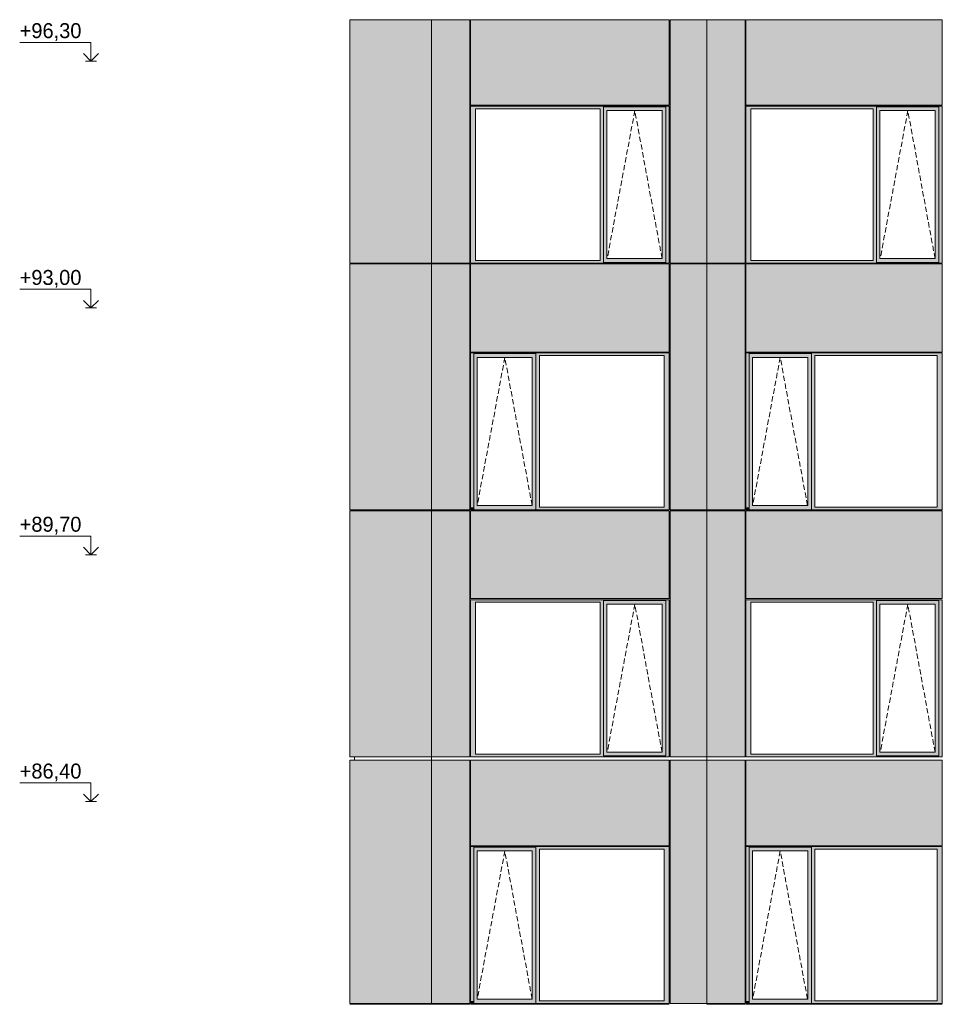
# Model space of a CAD drawing. Header units: millimetres. Extents: x 374857 to 755273, y -2664 to 302042.
# Tile 32 of 48: x 376076 to 388412, y 83688 to 96853. Entities that reach past the tile are written whole.
import ezdxf

# ---------------------------------------------------------------- set-up
doc = ezdxf.new("R2010")
doc.units = ezdxf.units.MM
doc.header["$MEASUREMENT"] = 0
doc.linetypes.add('OO_EOIAAY', pattern=[105.833361, 70.555568, -35.277793])
for name, color, linetype, lineweight in [('0_Ном._пера__1', 7, 'Continuous', 0), ('0_Ном._пера__120', 7, 'Continuous', 0), ('_0 фасадные панели-1_Ном._пера__1', 7, 'Continuous', 0), ('АР-Стены_внешние_.АР_Ном._пера__1', 7, 'Continuous', 0)]:
    doc.layers.add(name, color=color, linetype=linetype, lineweight=lineweight)
doc.layers.add('АР-Стены_внешние_.АР_Ном._пера__214', color=7, linetype='Continuous', lineweight=0, true_color=0xe2eaf1)
doc.styles.add('РЎР“Р•РќР•Р\xa0РР\xa0_РЎРўРР›Р¬_3', font='GOTHIC.TTF')

# ---------------------------------------------------------------- blocks, each defined once
blk = doc.blocks.new('Линейный Размер_2_2', base_point=(377029, 41850))
at = {"layer": '0_Ном._пера__120', "color": 7, "linetype": 'Continuous', "lineweight": 0}
for p, q in [((377029, 96550), (376076, 96550)), ((377029, 96300), (377029, 96550)), ((377029, 96300), (376929, 96400)), ((377129, 96400), (377029, 96300)), ((377029, 96300), (376954, 96300)), ((377029, 96300), (377104, 96300)), ((377029, 93250), (376076, 93250)), ((377029, 93000), (377029, 93250)), ((377029, 93000), (376929, 93100)), ((377129, 93100), (377029, 93000)), ((377029, 93000), (376954, 93000)), ((377029, 93000), (377104, 93000)), ((377029, 89950), (376076, 89950)), ((377029, 89700), (377029, 89950)), ((377029, 89700), (376929, 89800)), ((377129, 89800), (377029, 89700)), ((377029, 89700), (376954, 89700)), ((377029, 89700), (377104, 89700)), ((377029, 86650), (376076, 86650)), ((377029, 86400), (377029, 86650)), ((377029, 86400), (376929, 86500)), ((377129, 86500), (377029, 86400)), ((377029, 86400), (376954, 86400)), ((377029, 86400), (377104, 86400))]:
    blk.add_line(p, q, dxfattribs=at)
at = {"layer": '0_Ном._пера__120', "color": 7, "lineweight": 0, "char_height": 200, "attachment_point": 7, "style": 'РЎР“Р•РќР•Р\xa0РР\xa0_РЎРўРР›Р¬_3'}
for s, insert in [('\\A1;{\\pql;\\fCentury Gothic|b0|i0|c204|p0;\\W1.000000;+96,30}', (376076, 96570)), ('\\A1;{\\pql;\\fCentury Gothic|b0|i0|c204|p0;\\W1.000000;+93,00}', (376076, 93270)), ('\\A1;{\\pql;\\fCentury Gothic|b0|i0|c204|p0;\\W1.000000;+89,70}', (376076, 89970)), ('\\A1;{\\pql;\\fCentury Gothic|b0|i0|c204|p0;\\W1.000000;+86,40}', (376076, 86670))]:
    blk.add_mtext(s, dxfattribs=dict(at, insert=insert))

msp = doc.modelspace()

# ---------------------------------------------------------------- hatches: boundary and pattern name
at = {"layer": '0_Ном._пера__1', "linetype": 'Continuous', "lineweight": 0, "true_color": 0x000000}
for points in [[(382104.268, 95663.425), (382171.742, 95663.425), (383837.195, 95663.425), (383881.687, 95663.425), (383881.687, 95688.425), (384713.419, 95688.425), (384713.419, 95663.425), (384761.655, 95663.425), (384761.655, 95698.425), (382104.268, 95698.425)], [(382171.743, 93633.501), (382171.743, 95663.425), (382104.268, 95663.425), (382104.268, 93633.501)], [(383881.687, 95663.425), (383837.195, 95663.425), (383837.195, 93633.501), (383881.687, 93633.501)], [(383881.687, 95688.425), (383881.687, 95638.425), (383927.381, 95638.425), (384663.983, 95638.425), (384713.419, 95638.425), (384713.419, 95688.425)], [(383881.687, 95638.425), (383881.687, 93658.501), (383927.381, 93658.501), (383927.381, 95638.425)], [(384713.419, 95638.425), (384664.731, 95638.425), (384664.731, 93658.501), (384713.419, 93658.501)], [(384713.419, 93633.501), (384761.655, 93633.501), (384761.655, 95663.425), (384713.419, 95663.425)], [(385786.321, 95663.425), (385853.795, 95663.425), (387487.193, 95663.425), (387531.686, 95663.425), (387531.686, 95688.425), (388363.418, 95688.425), (388363.418, 95663.425), (388411.654, 95663.425), (388411.654, 95698.425), (385786.321, 95698.425)], [(385853.795, 93633.501), (385853.795, 95663.425), (385786.321, 95663.425), (385786.321, 93633.501)], [(387531.686, 95663.425), (387487.193, 95663.425), (387487.193, 93633.501), (387531.686, 93633.501)], [(387531.686, 95688.425), (387531.686, 95638.425), (387577.379, 95638.425), (388313.981, 95638.425), (388363.418, 95638.425), (388363.418, 95688.425)], [(387531.686, 95638.425), (387531.686, 93658.501), (387577.379, 93658.501), (387577.379, 95638.425)], [(388363.418, 95638.425), (388314.73, 95638.425), (388314.73, 93658.501), (388363.418, 93658.501)], [(388363.418, 93633.501), (388411.654, 93633.501), (388411.654, 95663.425), (388363.418, 95663.425)], [(382171.742, 93633.501), (382104.268, 93633.501), (382104.268, 93598.501), (384761.655, 93598.501), (384761.655, 93633.501), (384713.419, 93633.501), (384713.419, 93608.501), (383881.687, 93608.501), (383881.687, 93633.501), (383837.195, 93633.501)], [(383881.687, 93658.501), (383881.687, 93608.501), (384713.419, 93608.501), (384713.419, 93658.501), (384663.983, 93658.501), (383927.381, 93658.501)], [(385853.795, 93633.501), (385786.321, 93633.501), (385786.321, 93598.501), (388411.654, 93598.501), (388411.654, 93633.501), (388363.418, 93633.501), (388363.418, 93608.501), (387531.686, 93608.501), (387531.686, 93633.501), (387487.193, 93633.501)], [(387531.686, 93658.501), (387531.686, 93608.501), (388363.418, 93608.501), (388363.418, 93658.501), (388313.981, 93658.501), (387577.379, 93658.501)], [(384761.655, 92398.425), (382104.268, 92398.425), (382104.268, 92363.425), (382147.024, 92363.425), (382147.024, 92388.425), (382978.756, 92388.425), (382978.756, 92363.425), (383026.992, 92363.425), (384692.444, 92363.425), (384761.655, 92363.425)], [(382147.024, 90333.425), (382147.024, 92363.425), (382104.268, 92363.425), (382104.268, 90333.425)], [(382147.024, 92388.425), (382147.024, 92338.425), (382192.718, 92338.425), (382929.319, 92338.425), (382978.756, 92338.425), (382978.756, 92388.425)], [(382147.024, 92338.425), (382147.024, 90358.425), (382192.718, 90358.425), (382192.718, 92338.425)], [(382978.756, 92338.425), (382930.068, 92338.425), (382930.068, 90358.425), (382978.756, 90358.425)], [(382978.756, 92363.425), (382978.756, 90333.425), (383026.992, 90333.425), (383026.992, 92363.425)], [(384692.444, 90333.425), (384761.655, 90333.425), (384761.655, 92363.425), (384692.444, 92363.425)], [(388411.654, 92398.425), (385786.321, 92398.425), (385786.321, 92363.425), (385829.077, 92363.425), (385829.077, 92388.425), (386660.808, 92388.425), (386660.808, 92363.425), (386709.044, 92363.425), (388342.443, 92363.425), (388411.654, 92363.425)], [(385829.077, 90333.425), (385829.077, 92363.425), (385786.321, 92363.425), (385786.321, 90333.425)], [(385829.077, 92388.425), (385829.077, 92338.425), (385874.77, 92338.425), (386611.372, 92338.425), (386660.808, 92338.425), (386660.808, 92388.425)], [(385829.077, 92338.425), (385829.077, 90358.425), (385874.77, 90358.425), (385874.77, 92338.425)], [(386660.808, 92338.425), (386612.12, 92338.425), (386612.12, 90358.425), (386660.808, 90358.425)], [(386660.808, 92363.425), (386660.808, 90333.425), (386709.044, 90333.425), (386709.044, 92363.425)], [(388342.443, 90333.425), (388411.654, 90333.425), (388411.654, 92363.425), (388342.443, 92363.425)], [(382104.268, 90333.425), (382104.268, 90298.425), (382112.719, 90298.425), (382147.024, 90298.425), (382147.024, 90333.425)], [(382147.024, 90358.425), (382147.024, 90298.425), (382978.756, 90298.425), (382978.756, 90358.425), (382929.319, 90358.425), (382192.718, 90358.425)], [(382978.756, 90333.425), (382978.756, 90298.425), (384751.78, 90298.425), (384761.655, 90298.425), (384761.655, 90333.425), (384692.444, 90333.425), (383026.992, 90333.425)], [(385786.321, 90333.425), (385786.321, 90298.425), (385794.772, 90298.425), (385829.077, 90298.425), (385829.077, 90333.425)], [(385829.077, 90358.425), (385829.077, 90298.425), (386660.808, 90298.425), (386660.808, 90358.425), (386611.372, 90358.425), (385874.77, 90358.425)], [(386660.808, 90333.425), (386660.808, 90298.425), (388401.778, 90298.425), (388411.654, 90298.425), (388411.654, 90333.425), (388342.443, 90333.425), (386709.044, 90333.425)], [(384761.655, 89098.425), (382104.268, 89098.425), (382104.268, 89063.425), (382171.742, 89063.425), (383837.195, 89063.425), (383881.687, 89063.425), (383881.687, 89088.425), (384713.419, 89088.425), (384713.419, 89063.425), (384761.655, 89063.425)], [(382171.742, 89063.425), (382104.268, 89063.425), (382104.268, 87033.676), (382171.742, 87033.676)], [(383881.687, 89063.425), (383837.195, 89063.425), (383837.195, 87033.676), (383881.687, 87033.676)], [(383881.687, 89088.425), (383881.687, 89038.425), (383927.381, 89038.425), (384663.983, 89038.425), (384713.419, 89038.425), (384713.419, 89088.425)], [(383881.687, 89038.425), (383881.687, 87058.676), (383927.381, 87058.676), (383927.381, 89038.425)], [(384713.419, 89038.425), (384664.731, 89038.425), (384664.731, 87058.676), (384713.419, 87058.676)], [(384713.419, 87033.676), (384761.655, 87033.676), (384761.655, 89063.425), (384713.419, 89063.425)], [(388411.654, 89098.425), (385786.321, 89098.425), (385786.321, 89063.425), (385853.795, 89063.425), (387487.193, 89063.425), (387531.686, 89063.425), (387531.686, 89088.425), (388363.418, 89088.425), (388363.418, 89063.425), (388411.654, 89063.425)], [(385853.795, 89063.425), (385786.321, 89063.425), (385786.321, 87033.676), (385853.795, 87033.676)], [(387531.686, 89063.425), (387487.193, 89063.425), (387487.193, 87033.676), (387531.686, 87033.676)], [(387531.686, 89088.425), (387531.686, 89038.425), (387577.379, 89038.425), (388313.981, 89038.425), (388363.418, 89038.425), (388363.418, 89088.425)], [(387531.686, 89038.425), (387531.686, 87058.676), (387577.379, 87058.676), (387577.379, 89038.425)], [(388363.418, 89038.425), (388314.73, 89038.425), (388314.73, 87058.676), (388363.418, 87058.676)], [(388363.418, 87033.676), (388411.654, 87033.676), (388411.654, 89063.425), (388363.418, 89063.425)], [(382104.268, 87033.676), (382104.268, 86998.676), (384761.655, 86998.676), (384761.655, 87033.676), (384713.419, 87033.676), (384713.419, 87008.676), (383881.687, 87008.676), (383881.687, 87033.676), (383837.195, 87033.676), (382171.742, 87033.676)], [(383927.381, 87058.676), (383881.687, 87058.676), (383881.687, 87008.676), (384713.419, 87008.676), (384713.419, 87058.676), (384663.983, 87058.676)], [(385786.321, 87033.676), (385786.321, 86998.676), (388411.654, 86998.676), (388411.654, 87033.676), (388363.418, 87033.676), (388363.418, 87008.676), (387531.686, 87008.676), (387531.686, 87033.676), (387487.193, 87033.676), (385853.795, 87033.676)], [(387577.379, 87058.676), (387531.686, 87058.676), (387531.686, 87008.676), (388363.418, 87008.676), (388363.418, 87058.676), (388313.981, 87058.676)], [(384761.655, 85798.425), (382104.268, 85798.425), (382104.268, 85763.425), (382147.024, 85763.425), (382147.024, 85788.425), (382978.756, 85788.425), (382978.756, 85763.425), (383026.992, 85763.425), (384692.444, 85763.425), (384761.655, 85763.425)], [(382147.024, 83733.425), (382147.024, 85763.425), (382104.268, 85763.425), (382104.268, 83733.425)], [(382147.024, 85788.425), (382147.024, 85738.425), (382192.718, 85738.425), (382929.319, 85738.425), (382978.756, 85738.425), (382978.756, 85788.425)], [(382147.024, 85738.425), (382147.024, 83758.425), (382192.718, 83758.425), (382192.718, 85738.425)], [(382978.756, 85738.425), (382930.068, 85738.425), (382930.068, 83758.425), (382978.756, 83758.425)], [(382978.756, 85763.425), (382978.756, 83733.425), (383026.992, 83733.425), (383026.992, 85763.425)], [(384692.444, 83733.425), (384761.655, 83733.425), (384761.655, 85763.425), (384692.444, 85763.425)], [(388411.654, 85798.425), (385786.321, 85798.425), (385786.321, 85763.425), (385829.077, 85763.425), (385829.077, 85788.425), (386660.808, 85788.425), (386660.808, 85763.425), (386709.044, 85763.425), (388342.443, 85763.425), (388411.654, 85763.425)], [(385829.077, 83733.425), (385829.077, 85763.425), (385786.321, 85763.425), (385786.321, 83733.425)], [(385829.077, 85788.425), (385829.077, 85738.425), (385874.77, 85738.425), (386611.372, 85738.425), (386660.808, 85738.425), (386660.808, 85788.425)], [(385829.077, 85738.425), (385829.077, 83758.425), (385874.77, 83758.425), (385874.77, 85738.425)], [(386660.808, 85738.425), (386612.12, 85738.425), (386612.12, 83758.425), (386660.808, 83758.425)], [(386660.808, 85763.425), (386660.808, 83733.425), (386709.044, 83733.425), (386709.044, 85763.425)], [(388342.443, 83733.425), (388411.654, 83733.425), (388411.654, 85763.425), (388342.443, 85763.425)], [(382104.268, 83733.425), (382104.268, 83698.425), (382112.719, 83698.425), (382147.024, 83698.425), (382147.024, 83733.425)], [(382147.024, 83758.425), (382147.024, 83698.425), (382978.756, 83698.425), (382978.756, 83758.425), (382929.319, 83758.425), (382192.718, 83758.425)], [(382978.756, 83733.425), (382978.756, 83698.425), (384751.78, 83698.425), (384761.655, 83698.425), (384761.655, 83733.425), (384692.444, 83733.425), (383026.992, 83733.425)], [(385786.321, 83733.425), (385786.321, 83698.425), (385794.772, 83698.425), (385829.077, 83698.425), (385829.077, 83733.425)], [(385829.077, 83758.425), (385829.077, 83698.425), (386660.808, 83698.425), (386660.808, 83758.425), (386611.372, 83758.425), (385874.77, 83758.425)], [(386660.808, 83733.425), (386660.808, 83698.425), (388401.778, 83698.425), (388411.654, 83698.425), (388411.654, 83733.425), (388342.443, 83733.425), (386709.044, 83733.425)]]:
    msp.add_hatch(color=18, dxfattribs=at).paths.add_polyline_path(points)
at = {"layer": 'АР-Стены_внешние_.АР_Ном._пера__214', "linetype": 'Continuous', "lineweight": 0, "true_color": 0xe5e8eb}
for points in [[(380491.11, 93598.501), (381581.352, 93598.501), (381581.352, 96853.432), (380491.11, 96853.432)], [(381581.353, 96853.432), (381581.353, 93598.501), (382094.272, 93598.501), (382094.272, 96853.432)], [(382104.268, 95708.425), (384761.654, 95708.425), (384761.654, 96853.432), (382104.268, 96853.432)], [(384771.655, 96853.432), (384771.655, 93598.501), (385263.405, 93598.501), (385263.405, 96853.432)], [(385263.406, 96853.432), (385263.406, 93598.501), (385776.325, 93598.501), (385776.325, 96853.432)], [(385786.321, 95708.425), (388411.653, 95708.425), (388411.653, 96853.432), (385786.321, 96853.432)], [(380491.11, 90298.425), (381581.352, 90298.425), (381581.352, 93588.348), (380491.11, 93588.348)], [(381581.353, 93588.425), (381581.353, 90298.425), (382094.268, 90298.425), (382094.268, 93588.425)], [(384761.654, 93588.425), (382104.268, 93588.425), (382104.268, 92408.425), (384761.654, 92408.425)], [(384771.655, 93588.348), (384771.655, 90298.425), (385263.405, 90298.425), (385263.405, 93588.348)], [(385263.406, 93588.348), (385263.406, 90298.425), (385776.321, 90298.425), (385776.321, 93588.348)], [(388411.653, 93588.425), (385786.321, 93588.425), (385786.321, 92408.425), (388411.653, 92408.425)], [(380491.11, 86998.676), (382094.268, 86998.676), (382094.268, 90288.425), (380491.11, 90288.425)], [(381581.353, 86998.676), (382094.268, 86998.676), (382094.268, 90288.425), (381581.353, 90288.425)], [(382104.268, 90288.425), (382104.268, 89113), (384761.655, 89113), (384761.655, 90288.425)], [(384771.655, 90288.425), (384771.655, 86998.676), (385263.405, 86998.676), (385263.405, 90288.425)], [(385263.406, 86998.676), (385776.321, 86998.676), (385776.321, 90288.425), (385263.406, 90288.425)], [(385786.321, 90288.425), (385786.321, 89113), (388411.654, 89113), (388411.654, 90288.425)], [(380491.11, 83698.425), (381581.352, 83698.425), (381581.352, 86953.676), (380491.11, 86953.676)], [(381581.353, 86953.752), (381581.353, 83698.425), (382094.268, 83698.425), (382094.268, 86953.752)], [(384761.654, 86953.752), (382104.268, 86953.752), (382104.268, 85808.425), (384761.654, 85808.425)], [(384771.655, 86953.676), (384771.655, 83698.425), (385263.405, 83698.425), (385263.405, 86953.676)], [(385263.406, 86953.676), (385263.406, 83698.425), (385776.321, 83698.425), (385776.321, 86953.676)], [(388411.653, 86953.752), (385786.321, 86953.752), (385786.321, 85808.425), (388411.653, 85808.425)]]:
    msp.add_hatch(color=254, dxfattribs=at).paths.add_polyline_path(points)

# ---------------------------------------------------------------- linework, layer by layer
at = {"layer": '0_Ном._пера__120', "color": 7, "linetype": 'OO_EOIAAY', "lineweight": 0}
for p, q in [((384300.507, 95638.425), (383931.486, 93658.501)), ((384664.731, 93658.501), (384300.507, 95638.425)), ((387950.506, 95638.425), (387581.485, 93658.501)), ((388314.73, 93658.501), (387950.506, 95638.425)), ((382562.487, 92338.425), (382193.466, 90358.425)), ((382926.711, 90358.425), (382562.487, 92338.425)), ((386244.539, 92338.425), (385875.519, 90358.425)), ((386608.763, 90358.425), (386244.539, 92338.425)), ((384300.507, 89038.425), (383931.486, 87058.676)), ((384664.731, 87058.676), (384300.507, 89038.425)), ((387950.506, 89038.425), (387581.485, 87058.676)), ((388314.73, 87058.676), (387950.506, 89038.425)), ((382562.487, 85738.425), (382193.466, 83758.425)), ((382926.711, 83758.425), (382562.487, 85738.425)), ((386244.539, 85738.425), (385875.519, 83758.425)), ((386608.763, 83758.425), (386244.539, 85738.425))]:
    msp.add_line(p, q, dxfattribs=at)
at = {"layer": '_0 фасадные панели-1_Ном._пера__1', "color": 7, "linetype": 'Continuous', "lineweight": 0}
for p, q in [((382094.272, 96853.432), (380491.11, 96853.432)), ((380491.11, 96853.432), (380491.11, 93598.501)), ((381581.352, 93598.501), (381581.352, 96853.432)), ((382104.268, 95708.425), (382104.268, 96853.432)), ((384761.654, 96853.432), (382104.268, 96853.432)), ((384761.654, 95708.425), (384761.654, 96853.432)), ((384771.658, 93598.501), (384771.658, 96853.432)), ((385263.405, 96853.432), (384771.659, 96853.432)), ((385263.405, 93598.501), (385263.405, 96853.432)), ((385263.405, 96853.432), (385263.405, 93598.501)), ((385776.325, 96853.432), (385263.406, 96853.432)), ((385786.321, 95708.425), (385786.321, 96853.432)), ((388411.653, 96853.432), (385786.321, 96853.432)), ((388411.653, 95708.425), (388411.653, 96853.432)), ((382094.272, 93598.501), (380491.11, 93598.501)), ((382094.268, 93588.425), (380491.11, 93588.425)), ((380491.11, 93588.348), (380491.11, 90298.425)), ((381581.352, 90298.425), (381581.352, 93588.348)), ((382094.268, 93588.425), (381581.353, 93588.425)), ((384761.655, 93588.425), (382104.268, 93588.425)), ((382104.268, 92408.425), (382104.268, 93588.425)), ((384754.168, 93598.501), (384761.654, 93598.501)), ((384761.654, 92408.425), (384761.654, 93588.425)), ((385263.405, 93598.501), (384771.655, 93598.501)), ((385261.668, 93588.425), (384771.655, 93588.425)), ((385776.325, 93598.501), (385263.405, 93598.501)), ((385263.405, 90298.425), (385263.405, 93588.348)), ((385263.405, 93588.348), (385263.405, 90298.425)), ((385776.321, 93588.425), (385263.406, 93588.425)), ((388411.654, 93588.425), (385786.321, 93588.425)), ((385786.321, 92408.425), (385786.321, 93588.425)), ((388404.167, 93598.501), (388411.653, 93598.501)), ((388411.653, 92408.425), (388411.653, 93588.425)), ((382094.268, 90298.425), (380491.11, 90298.425)), ((380491.11, 90288.425), (380491.11, 86998.676)), ((382094.268, 90288.425), (380491.11, 90288.425)), ((381581.353, 86953.676), (381581.353, 90298.425)), ((382094.268, 86998.676), (382094.268, 90288.425)), ((384751.78, 90298.425), (382104.268, 90298.425)), ((382104.268, 89113), (382104.268, 90288.425)), ((384761.655, 90288.425), (382104.268, 90288.425)), ((384754.168, 90298.425), (384761.654, 90298.425)), ((384761.655, 89113), (384761.655, 90288.425)), ((385263.404, 90298.425), (384771.655, 90298.425)), ((385263.405, 90288.425), (384771.655, 90288.425)), ((384771.655, 86998.676), (384771.655, 90288.425)), ((385263.405, 90293.497), (385263.405, 86998.676)), ((385776.321, 90298.425), (385263.406, 90298.425)), ((385263.406, 86998.676), (385263.406, 90293.497)), ((385776.321, 90288.425), (385263.406, 90288.425)), ((385776.321, 86998.676), (385776.321, 90288.425)), ((388401.778, 90298.425), (385786.321, 90298.425)), ((385786.321, 89113), (385786.321, 90288.425)), ((388411.654, 90288.425), (385786.321, 90288.425)), ((388404.167, 90298.425), (388411.653, 90298.425)), ((388411.654, 89113), (388411.654, 90288.425)), ((384761.655, 89113), (382104.268, 89113)), ((388411.654, 89113), (385786.321, 89113)), ((382094.268, 86998.676), (380491.11, 86998.676)), ((382094.268, 86953.752), (380491.11, 86953.752)), ((380491.11, 86953.676), (380491.11, 83698.425)), ((381581.352, 83698.425), (381581.352, 86953.676)), ((381748.31, 86998.676), (381581.353, 86998.676)), ((382094.268, 86953.752), (381581.353, 86953.752)), ((382094.268, 86998.676), (381748.31, 86998.676)), ((384761.655, 86953.752), (382104.268, 86953.752)), ((382104.268, 85808.425), (382104.268, 86953.752)), ((384761.654, 85808.425), (384761.654, 86953.752)), ((385263.405, 86998.676), (384771.655, 86998.676)), ((385261.668, 86953.752), (384771.655, 86953.752)), ((385263.405, 83698.425), (385263.405, 86953.676)), ((385263.405, 86953.676), (385263.405, 83698.425)), ((385430.362, 86998.676), (385263.406, 86998.676)), ((385776.321, 86953.752), (385263.406, 86953.752)), ((385776.321, 86998.676), (385430.362, 86998.676)), ((388411.654, 86953.752), (385786.321, 86953.752)), ((385786.321, 85808.425), (385786.321, 86953.752)), ((388411.653, 85808.425), (388411.653, 86953.752)), ((382094.268, 83698.425), (380491.11, 83698.425)), ((382094.268, 83688.425), (380491.11, 83688.425)), ((384751.78, 83698.425), (382104.268, 83698.425)), ((384761.655, 83688.425), (382104.268, 83688.425)), ((384754.168, 83698.425), (384761.654, 83698.425)), ((385263.404, 83698.425), (384771.655, 83698.425)), ((385776.321, 83698.425), (385263.406, 83698.425)), ((385776.321, 83688.425), (385263.406, 83688.425)), ((388401.778, 83698.425), (385786.321, 83698.425)), ((388411.654, 83688.425), (385786.321, 83688.425)), ((388404.167, 83698.425), (388411.653, 83698.425))]:
    msp.add_line(p, q, dxfattribs=at)
at = {"layer": 'АР-Стены_внешние_.АР_Ном._пера__1', "color": 7, "linetype": 'Continuous', "lineweight": 0}
for p, q in [((382094.272, 93598.501), (382094.272, 96853.432)), ((385776.325, 93598.501), (385776.325, 96853.432)), ((382104.268, 95708.425), (384761.654, 95708.425)), ((382104.268, 95663.425), (382104.268, 95698.425)), ((382104.268, 95698.425), (384761.655, 95698.425)), ((382104.268, 93633.501), (382104.268, 95663.425)), ((382171.743, 95663.425), (382171.743, 93633.501)), ((383837.195, 95663.425), (382171.743, 95663.425)), ((383837.195, 93633.501), (383837.195, 95663.425)), ((384713.419, 95688.425), (383881.687, 95688.425)), ((383881.687, 95688.425), (383881.687, 95663.425)), ((383881.687, 95663.425), (383881.687, 93633.501)), ((383927.381, 95638.425), (383927.381, 93658.501)), ((383928.129, 95638.425), (383927.381, 95638.425)), ((383928.129, 95638.425), (384664.731, 95638.425)), ((384664.731, 95638.425), (384664.731, 93658.501)), ((384713.419, 95688.425), (384713.419, 95638.425)), ((384713.419, 95638.425), (384713.419, 93658.501)), ((384761.655, 95698.425), (384761.655, 95663.425)), ((384761.655, 95663.425), (384761.655, 93633.501)), ((385786.321, 95708.425), (388411.653, 95708.425)), ((385786.321, 95663.425), (385786.321, 95698.425)), ((385786.321, 95698.425), (388411.654, 95698.425)), ((385786.321, 93633.501), (385786.321, 95663.425)), ((385853.795, 95663.425), (385853.795, 93633.501)), ((387487.193, 95663.425), (385853.795, 95663.425)), ((387487.193, 93633.501), (387487.193, 95663.425)), ((388363.418, 95688.425), (387531.686, 95688.425)), ((387531.686, 95688.425), (387531.686, 95663.425)), ((387531.686, 95663.425), (387531.686, 93633.501)), ((387577.379, 95638.425), (387577.379, 93658.501)), ((387578.128, 95638.425), (387577.379, 95638.425)), ((387578.128, 95638.425), (388314.73, 95638.425)), ((388314.73, 95638.425), (388314.73, 93658.501)), ((388363.418, 95688.425), (388363.418, 95638.425)), ((388363.418, 95638.425), (388363.418, 93658.501)), ((388411.654, 95698.425), (388411.654, 95663.425)), ((388411.654, 95663.425), (388411.654, 93633.501)), ((382104.268, 93598.501), (382104.268, 93633.501)), ((382171.743, 93633.501), (383837.195, 93633.501)), ((383881.687, 93633.501), (383881.687, 93608.501)), ((383881.687, 93608.501), (384713.419, 93608.501)), ((383927.381, 93658.501), (383928.129, 93658.501)), ((384664.731, 93658.501), (383928.129, 93658.501)), ((384713.419, 93658.501), (384713.419, 93608.501)), ((384761.655, 93633.501), (384761.655, 93598.501)), ((385786.321, 93598.501), (385786.321, 93633.501)), ((385853.795, 93633.501), (387487.193, 93633.501)), ((387531.686, 93633.501), (387531.686, 93608.501)), ((387531.686, 93608.501), (388363.418, 93608.501)), ((387577.379, 93658.501), (387578.128, 93658.501)), ((388314.73, 93658.501), (387578.128, 93658.501)), ((388363.418, 93658.501), (388363.418, 93608.501)), ((388411.654, 93633.501), (388411.654, 93598.501)), ((380552.921, 93598.501), (380552.921, 93588.425)), ((381581.352, 93598.501), (381581.352, 93588.425)), ((382094.268, 93588.425), (382094.268, 90298.425)), ((384761.655, 93598.501), (382104.268, 93598.501)), ((384771.655, 90298.425), (384771.655, 93588.348)), ((385263.405, 93598.501), (385263.405, 93588.425)), ((385263.405, 93588.425), (385263.405, 93598.501)), ((385776.321, 93588.348), (385776.321, 90298.425)), ((388411.654, 93598.501), (385786.321, 93598.501)), ((384761.654, 92408.425), (382104.268, 92408.425)), ((384761.655, 92398.425), (382104.268, 92398.425)), ((382104.268, 92398.425), (382104.268, 92363.425)), ((382104.268, 92363.425), (382104.268, 90333.425)), ((382147.024, 92388.425), (382978.756, 92388.425)), ((382147.024, 92363.425), (382147.024, 92388.425)), ((382147.024, 92363.425), (382147.024, 90333.425)), ((382192.718, 90358.425), (382192.718, 92338.425)), ((382192.718, 92338.425), (382193.466, 92338.425)), ((382930.068, 92338.425), (382193.466, 92338.425)), ((382930.068, 90358.425), (382930.068, 92338.425)), ((382978.756, 92338.425), (382978.756, 92388.425)), ((382978.756, 90358.425), (382978.756, 92338.425)), ((383026.992, 90333.425), (383026.992, 92363.425)), ((383026.992, 92363.425), (384692.444, 92363.425)), ((384692.444, 92363.425), (384692.444, 90333.425)), ((384761.655, 92363.425), (384761.655, 92398.425)), ((384761.655, 90333.425), (384761.655, 92363.425)), ((388411.653, 92408.425), (385786.321, 92408.425)), ((388411.654, 92398.425), (385786.321, 92398.425)), ((385786.321, 92398.425), (385786.321, 92363.425)), ((385786.321, 92363.425), (385786.321, 90333.425)), ((385829.077, 92388.425), (386660.808, 92388.425)), ((385829.077, 92363.425), (385829.077, 92388.425)), ((385829.077, 92363.425), (385829.077, 90333.425)), ((385874.77, 90358.425), (385874.77, 92338.425)), ((385874.77, 92338.425), (385875.519, 92338.425)), ((386612.12, 92338.425), (385875.519, 92338.425)), ((386612.12, 90358.425), (386612.12, 92338.425)), ((386660.808, 92338.425), (386660.808, 92388.425)), ((386660.808, 90358.425), (386660.808, 92338.425)), ((386709.044, 90333.425), (386709.044, 92363.425)), ((386709.044, 92363.425), (388342.443, 92363.425)), ((388342.443, 92363.425), (388342.443, 90333.425)), ((388411.654, 92363.425), (388411.654, 92398.425)), ((388411.654, 90333.425), (388411.654, 92363.425)), ((382104.268, 90333.425), (382104.268, 90298.425)), ((382147.024, 90333.425), (382147.024, 90298.425)), ((382193.466, 90358.425), (382192.718, 90358.425)), ((382193.466, 90358.425), (382930.068, 90358.425)), ((382978.756, 90298.425), (382978.756, 90358.425)), ((384692.444, 90333.425), (383026.992, 90333.425)), ((384761.655, 90298.425), (384761.655, 90333.425)), ((385786.321, 90333.425), (385786.321, 90298.425)), ((385829.077, 90333.425), (385829.077, 90298.425)), ((385875.519, 90358.425), (385874.77, 90358.425)), ((385875.519, 90358.425), (386612.12, 90358.425)), ((386660.808, 90298.425), (386660.808, 90358.425)), ((388342.443, 90333.425), (386709.044, 90333.425)), ((388411.654, 90298.425), (388411.654, 90333.425)), ((380552.921, 90298.425), (380552.921, 90288.425)), ((384721.937, 90298.425), (384761.655, 90298.425)), ((385263.406, 90298.425), (385263.406, 90293.497)), ((388371.936, 90298.425), (388411.654, 90298.425)), ((382104.268, 89098.425), (384761.655, 89098.425)), ((382104.268, 89098.425), (382104.268, 86998.676)), ((382171.743, 89063.425), (382171.743, 87033.676)), ((383837.195, 89063.425), (382171.743, 89063.425)), ((383837.195, 87033.676), (383837.195, 89063.425)), ((384713.419, 89088.425), (383881.687, 89088.425)), ((383881.687, 89088.425), (383881.687, 89063.425)), ((383881.687, 89063.425), (383881.687, 87033.676)), ((383927.381, 89038.425), (383927.381, 87058.676)), ((383928.129, 89038.425), (383927.381, 89038.425)), ((383928.129, 89038.425), (384664.731, 89038.425)), ((384664.731, 89038.425), (384664.731, 87058.676)), ((384713.419, 89088.425), (384713.419, 89038.425)), ((384713.419, 89038.425), (384713.419, 87058.676)), ((384761.655, 89098.425), (384761.655, 89063.425)), ((384761.655, 89063.425), (384761.655, 87033.676)), ((385786.321, 89098.425), (388411.654, 89098.425)), ((385786.321, 89098.425), (385786.321, 86998.676)), ((385853.795, 89063.425), (385853.795, 87033.676)), ((387487.193, 89063.425), (385853.795, 89063.425)), ((387487.193, 87033.676), (387487.193, 89063.425)), ((388363.418, 89088.425), (387531.686, 89088.425)), ((387531.686, 89088.425), (387531.686, 89063.425)), ((387531.686, 89063.425), (387531.686, 87033.676)), ((387577.379, 89038.425), (387577.379, 87058.676)), ((387578.128, 89038.425), (387577.379, 89038.425)), ((387578.128, 89038.425), (388314.73, 89038.425)), ((388314.73, 89038.425), (388314.73, 87058.676)), ((388363.418, 89088.425), (388363.418, 89038.425)), ((388363.418, 89038.425), (388363.418, 87058.676)), ((388411.654, 89098.425), (388411.654, 89063.425)), ((388411.654, 89063.425), (388411.654, 87033.676)), ((382171.743, 87033.676), (383837.195, 87033.676)), ((383881.687, 87033.676), (383881.687, 87008.676)), ((383927.381, 87058.676), (383928.129, 87058.676)), ((384664.731, 87058.676), (383928.129, 87058.676)), ((384713.419, 87058.676), (384713.419, 87008.676)), ((384761.655, 87033.676), (384761.655, 86998.676)), ((385853.795, 87033.676), (387487.193, 87033.676)), ((387531.686, 87033.676), (387531.686, 87008.676)), ((387577.379, 87058.676), (387578.128, 87058.676)), ((388314.73, 87058.676), (387578.128, 87058.676)), ((388363.418, 87058.676), (388363.418, 87008.676)), ((388411.654, 87033.676), (388411.654, 86998.676)), ((380552.921, 86998.676), (380552.921, 86953.676)), ((382094.268, 86953.752), (382094.268, 83698.425)), ((384761.655, 86998.676), (382104.268, 86998.676)), ((383881.687, 87008.676), (384713.419, 87008.676)), ((384771.655, 83698.425), (384771.655, 86953.676)), ((385263.405, 86953.676), (385263.405, 86998.676)), ((385776.321, 86953.676), (385776.321, 83698.425)), ((388411.654, 86998.676), (385786.321, 86998.676)), ((387531.686, 87008.676), (388363.418, 87008.676)), ((384761.654, 85808.425), (382104.268, 85808.425)), ((384761.655, 85798.425), (382104.268, 85798.425)), ((382104.268, 85798.425), (382104.268, 85763.425)), ((382104.268, 85763.425), (382104.268, 83733.425)), ((382147.024, 85788.425), (382978.756, 85788.425)), ((382147.024, 85763.425), (382147.024, 85788.425)), ((382147.024, 85763.425), (382147.024, 83733.425)), ((382192.718, 83758.425), (382192.718, 85738.425)), ((382192.718, 85738.425), (382193.466, 85738.425)), ((382930.068, 85738.425), (382193.466, 85738.425)), ((382930.068, 83758.425), (382930.068, 85738.425)), ((382978.756, 85738.425), (382978.756, 85788.425)), ((382978.756, 83758.425), (382978.756, 85738.425)), ((383026.992, 83733.425), (383026.992, 85763.425)), ((383026.992, 85763.425), (384692.444, 85763.425)), ((384692.444, 85763.425), (384692.444, 83733.425)), ((384761.655, 85763.425), (384761.655, 85798.425)), ((384761.655, 83733.425), (384761.655, 85763.425)), ((388411.653, 85808.425), (385786.321, 85808.425)), ((388411.654, 85798.425), (385786.321, 85798.425)), ((385786.321, 85798.425), (385786.321, 85763.425)), ((385786.321, 85763.425), (385786.321, 83733.425)), ((385829.077, 85788.425), (386660.808, 85788.425)), ((385829.077, 85763.425), (385829.077, 85788.425)), ((385829.077, 85763.425), (385829.077, 83733.425)), ((385874.77, 83758.425), (385874.77, 85738.425)), ((385874.77, 85738.425), (385875.519, 85738.425)), ((386612.12, 85738.425), (385875.519, 85738.425)), ((386612.12, 83758.425), (386612.12, 85738.425)), ((386660.808, 85738.425), (386660.808, 85788.425)), ((386660.808, 83758.425), (386660.808, 85738.425)), ((386709.044, 83733.425), (386709.044, 85763.425)), ((386709.044, 85763.425), (388342.443, 85763.425)), ((388342.443, 85763.425), (388342.443, 83733.425)), ((388411.654, 85763.425), (388411.654, 85798.425)), ((388411.654, 83733.425), (388411.654, 85763.425)), ((382104.268, 83733.425), (382104.268, 83698.425)), ((382147.024, 83733.425), (382147.024, 83698.425)), ((382193.466, 83758.425), (382192.718, 83758.425)), ((382193.466, 83758.425), (382930.068, 83758.425)), ((382978.756, 83698.425), (382978.756, 83758.425)), ((384692.444, 83733.425), (383026.992, 83733.425)), ((384761.655, 83698.425), (384761.655, 83733.425)), ((385786.321, 83733.425), (385786.321, 83698.425)), ((385829.077, 83733.425), (385829.077, 83698.425)), ((385875.519, 83758.425), (385874.77, 83758.425)), ((385875.519, 83758.425), (386612.12, 83758.425)), ((386660.808, 83698.425), (386660.808, 83758.425)), ((388342.443, 83733.425), (386709.044, 83733.425)), ((388411.654, 83698.425), (388411.654, 83733.425)), ((380552.921, 83698.425), (380552.921, 83688.425)), ((384721.937, 83698.425), (384761.655, 83698.425)), ((385263.405, 83688.425), (385263.405, 83698.425)), ((385263.406, 83698.425), (385263.406, 83693.497)), ((388371.936, 83698.425), (388411.654, 83698.425))]:
    msp.add_line(p, q, dxfattribs=at)

# ---------------------------------------------------------------- block references
at = {"color": 7, "linetype": 'Continuous', "lineweight": 0}
msp.add_blockref('Линейный Размер_2_2', (377029.266, 41850), dxfattribs=at)

doc.saveas('drawing.dxf')
